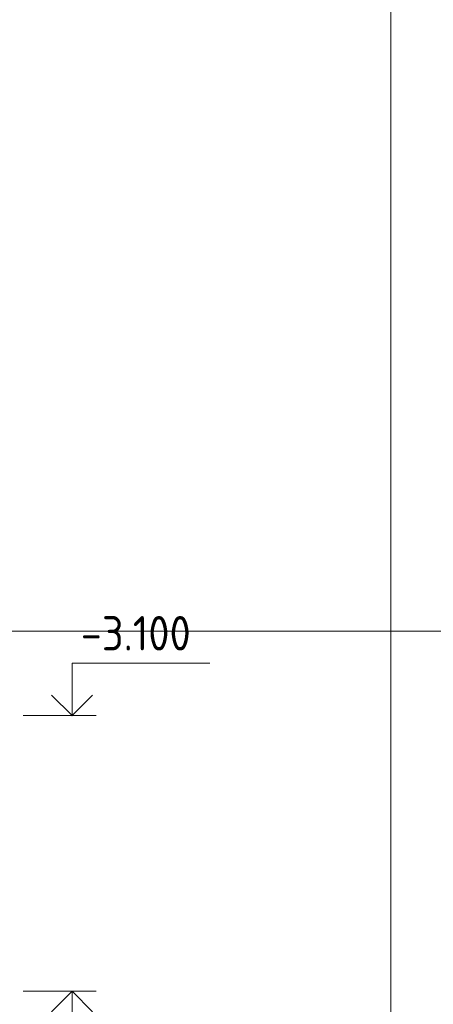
# Model space of a CAD drawing. Header units: millimetres. Extents: x 0 to 42000, y 0 to 29700.
# Tile 6 of 20: x 11485 to 14487, y 9208 to 16351. Entities that reach past the tile are written whole.
import ezdxf

# ---------------------------------------------------------------- set-up
doc = ezdxf.new("R2010")
doc.units = ezdxf.units.MM
doc.layers.add('Standard', color=7, linetype='Continuous', lineweight=25)
doc.styles.add('ISOCPEUR', font='txt')

msp = doc.modelspace()

# ---------------------------------------------------------------- linework, layer by layer
at = {"layer": 'Standard', "color": 7, "linetype": 'Continuous', "lineweight": 13, "transparency": 33554687}
for p, q in [((11509.6, 11303.2), (12039.6, 11303.2)), ((11509.6, 9303.2), (12039.6, 9303.2))]:
    msp.add_line(p, q, dxfattribs=at)
for points in [[(41500, 29200), (14180, 29200), (14180, 6000), (41500, 6000), (41500, 29200)], [(6688, 500), (23000, 500), (23000, 11914.7), (6688, 11914.7), (6688, 500)], [(11865.3, 11303.2), (11865.3, 11683.2), (12865.3, 11683.2)], [(11865.3, 9303.2), (11865.3, 8653.2), (12865.3, 8653.2)]]:
    msp.add_lwpolyline(points, dxfattribs=at)
at = {"layer": 'Standard', "color": 7, "linetype": 'Continuous', "lineweight": 35, "transparency": 33554687}
for points in [[(11716.8, 11451.7), (11865.3, 11303.2), (12013.8, 11451.7)], [(11716.8, 9154.7), (11865.3, 9303.2), (12013.8, 9154.7)]]:
    msp.add_lwpolyline(points, dxfattribs=at)

# ---------------------------------------------------------------- texts
at = {"layer": 'Standard', "color": 7, "linetype": 'Continuous', "lineweight": 25, "transparency": 33554687, "insert": (11927.8, 11774.9), "char_height": 250, "width": 1011.772, "attachment_point": 7, "style": 'ISOCPEUR'}
msp.add_mtext('\\W0.90;-3.100', dxfattribs=at)

doc.saveas('drawing.dxf')
